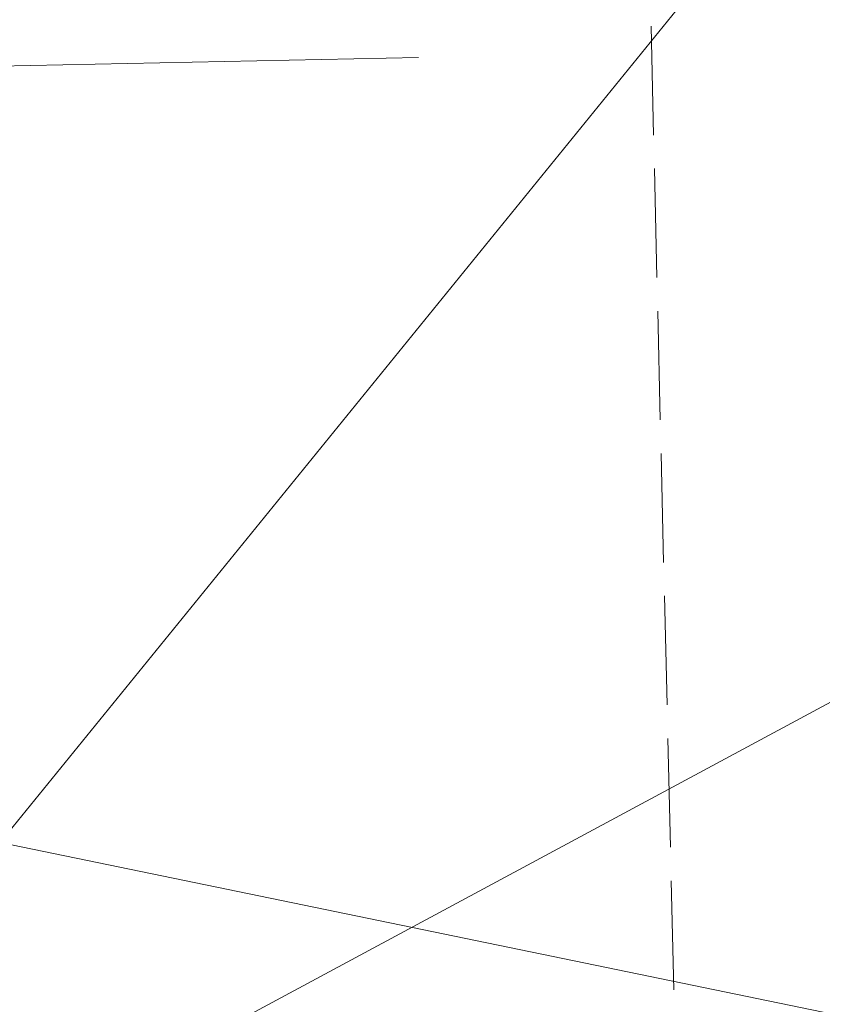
# Model space of a CAD drawing. Extents: x 2399984 to 2508823, y 556481 to 592637.
# Tile 45 of 158: x 2443536.65 to 2443541.44, y 558281.25 to 558287.13. Entities that reach past the tile are written whole.
import ezdxf

# ---------------------------------------------------------------- set-up
doc = ezdxf.new("R2010")
doc.units = 0
doc.header["$MEASUREMENT"] = 0
for name, pattern in [('cl20', [100, 5, -5, 80, -5, 5]), ('cl50', [100, 7.5, -7.5, 70, -7.5, 7.5]), ('constlimit', [0.85, 0.65, -0.1, -0.1])]:
    doc.linetypes.add(name, pattern=pattern)
for name, color, linetype, lineweight in [('DT_X_Triangles', 91, 'Continuous', 0), ('GE_P_CL_20', 7, 'cl20', 13), ('GE_P_CL_50', 7, 'cl50', 13), ('RW_P_Const_Limits', 120, 'constlimit', 0)]:
    doc.layers.add(name, color=color, linetype=linetype, lineweight=lineweight)

msp = doc.modelspace()

# ---------------------------------------------------------------- linework, layer by layer
at = {"layer": 'GE_P_CL_20'}
msp.add_line((2443549.0284, 558287.1075), (2443370.7887, 558283.4521), dxfattribs=at)
at = {"layer": 'GE_P_CL_50'}
msp.add_line((2443549.0284, 558287.1075), (2443370.7887, 558283.4521), dxfattribs=at)
at = {"layer": 'GE_P_CL_50', "linetype": 'Continuous'}
msp.add_line((2443549.0284, 558287.1075), (2443504.1158, 558262.9715), dxfattribs=at)
at = {"layer": 'RW_P_Const_Limits'}
msp.add_line((2443540.634, 558277.9419), (2443540.2093, 558295.9457), dxfattribs=at)

# ---------------------------------------------------------------- meshes
at = {"layer": 'DT_X_Triangles'}
mesh = msp.add_polyface(dxfattribs=at)
corners = [(2443525.972, 558232.698), (2443531.022, 558233.121), (2443534.905, 558222.876), (2443530.147, 558278.995), (2443529.206, 558330.942), (2443573.484, 558298.89), (2443563.078, 558298.453), (2443534.912, 558311.716), (2443529.703, 558300.727), (2443536.08, 558301.38), (2443532.645, 558281.998), (2443531.584, 558277.004), (2443532.589, 558271.41), (2443532.473, 558247.857), (2443533.234, 558242.953), (2443536.532, 558282.219), (2443536.458, 558274.493), (2443566.343, 558268.31), (2443548.612, 558297.08), (2443536.217, 558297.357), (2443563.079, 558276.748), (2443562.75, 558273.669), (2443565.988, 558282.157), (2443564.183, 558279.641), (2443566.316, 558269.04), (2443567.167, 558273.738), (2443568.376, 558284.128), (2443566.582, 558282.749)]
mesh.append_faces([[corners[k] for k in face] for face in [(0, 1, 2), (0, 3, 1), (4, 5, 6), (4, 6, 7), (4, 7, 8), (8, 9, 10), (8, 10, 3), (8, 7, 9), (3, 10, 11), (3, 11, 12), (3, 12, 13), (3, 13, 1), (1, 13, 14), (1, 14, 2), (11, 15, 16), (11, 16, 12), (11, 10, 15), (13, 12, 16), (13, 16, 17), (13, 17, 14), (10, 9, 15), (14, 17, 2), (7, 6, 18), (7, 18, 9), (9, 18, 19), (9, 19, 15), (19, 18, 15), (16, 20, 21), (16, 21, 17), (16, 15, 20), (15, 18, 20), (18, 6, 22), (18, 22, 23), (18, 23, 20), (21, 24, 17), (21, 20, 25), (21, 25, 24), (6, 26, 27), (6, 27, 22), (20, 23, 25), (23, 22, 25), (24, 25, 17)]])
mesh = msp.add_polyface(dxfattribs=at)
corners = [(2443534.905, 558222.876), (2443566.343, 558268.31), (2443626.332, 558276.456), (2443563.078, 558298.453), (2443573.484, 558298.89), (2443571.187, 558285.425), (2443568.376, 558284.128), (2443565.988, 558282.157), (2443566.582, 558282.749), (2443567.167, 558273.738), (2443574.806, 558285.975), (2443573.622, 558285.395), (2443574.237, 558285.962), (2443626.358, 558300.346), (2443626.399, 558286.756), (2443625.895, 558282.179), (2443675.526, 558284.404), (2443676.337, 558277.032), (2443675.305, 558300.542), (2443675.344, 558287.903), (2443726.647, 558301.559), (2443726.463, 558288.149), (2443726.372, 558283.884), (2443726.474, 558281.571), (2443726.643, 558278.304), (2443749.745, 558284.556), (2443749.58, 558281.982), (2443750.321, 558288.646), (2443749.213, 558278.458), (2443750.15, 558302.135), (2443771.237, 558282.647), (2443770.467, 558288.951), (2443769.594, 558302.194)]
mesh.append_faces([[corners[k] for k in face] for face in [(0, 1, 2), (3, 4, 5), (3, 5, 6), (7, 8, 6), (7, 6, 9), (1, 9, 10), (1, 10, 2), (9, 6, 11), (9, 11, 10), (6, 5, 11), (5, 12, 11), (5, 4, 12), (4, 13, 10), (4, 10, 12), (11, 12, 10), (10, 13, 14), (10, 14, 15), (10, 15, 2), (15, 14, 16), (15, 16, 2), (2, 16, 17), (13, 18, 19), (13, 19, 14), (14, 19, 16), (18, 20, 21), (18, 21, 19), (19, 22, 16), (19, 21, 22), (16, 23, 17), (16, 22, 23), (17, 23, 24), (22, 25, 26), (22, 26, 23), (22, 21, 25), (21, 27, 25), (21, 20, 27), (23, 28, 24), (23, 26, 28), (20, 29, 27), (28, 26, 30), (25, 27, 31), (29, 32, 27)]])

doc.saveas('drawing.dxf')
